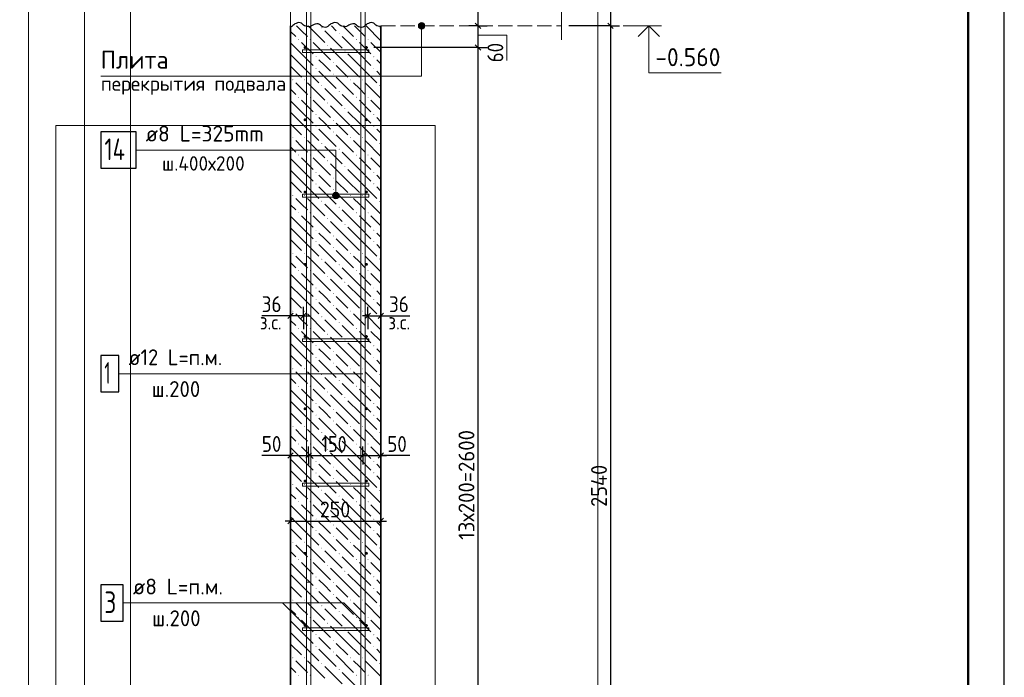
# Model space of a CAD drawing. Header units: millimetres. Extents: x 0 to 42000, y 0 to 29700.
# Tile 12 of 13: x 28378 to 42000, y 15986 to 25089. Entities that reach past the tile are written whole.
import ezdxf

# ---------------------------------------------------------------- set-up
doc = ezdxf.new("R2010")
doc.units = ezdxf.units.MM
doc.linetypes.add('______2', pattern=[270, 200, -70])
for name, color, linetype, lineweight in [('Standard', 7, 'Continuous', 25), ('Выпуски арматуры Г-обр.', 52, 'Continuous', 25), ('ЖБ Перекрытие нижний уровень с отделкой', 7, '______2', 25), ('ЖБ Стена верхний уровень', 7, 'Continuous', 35), ('Позиционная метка диаметр_ шаг', 7, 'Continuous', 13), ('Позиционная метка линия выноска', 7, 'Continuous', 13), ('Примечания', 7, 'Continuous', 13), ('Стена фоновая арматура У1', 7, 'Continuous', 18), ('Стена фоновая арматура Х1', 7, 'Continuous', 35), ('Стена фоновая затяжка С-обр.', 52, 'Continuous', 25)]:
    doc.layers.add(name, color=color, linetype=linetype, lineweight=lineweight)
doc.layers.add('Размерная выноска', color=7, linetype='Continuous')
doc.styles.add('ISOCPEUR', font='txt')

msp = doc.modelspace()

# ---------------------------------------------------------------- hatches: boundary and pattern name
at = {"layer": 'ЖБ Стена верхний уровень', "linetype": 'Continuous', "lineweight": 18, "transparency": 33554687}
for points in [[(32551, 24975), (32558, 24982), (32564, 24975), (32558, 24969)], [(33351, 24975), (33358, 24982), (33364, 24975), (33358, 24969)], [(32231, 24815), (32238, 24822), (32244, 24815), (32238, 24809)], [(32391, 24815), (32398, 24822), (32404, 24815), (32398, 24809)], [(32791, 24895), (32798, 24902), (32804, 24895), (32798, 24889)], [(33031, 24815), (33038, 24822), (33044, 24815), (33038, 24809)], [(33191, 24815), (33198, 24822), (33204, 24815), (33198, 24809)], [(32631, 24735), (32638, 24742), (32644, 24735), (32638, 24729)], [(32871, 24655), (32878, 24662), (32884, 24655), (32878, 24649)], [(32471, 24575), (32478, 24582), (32484, 24575), (32478, 24569)], [(33271, 24575), (33278, 24582), (33284, 24575), (33278, 24569)], [(32471, 24415), (32478, 24422), (32484, 24415), (32478, 24409)], [(32711, 24495), (32718, 24502), (32724, 24495), (32718, 24489)], [(33271, 24415), (33278, 24422), (33284, 24415), (33278, 24409)], [(32151, 24255), (32158, 24262), (32164, 24255), (32158, 24249)], [(32311, 24255), (32318, 24262), (32324, 24255), (32318, 24249)], [(32711, 24335), (32718, 24342), (32724, 24335), (32718, 24329)], [(32951, 24255), (32958, 24262), (32964, 24255), (32958, 24249)], [(33111, 24255), (33118, 24262), (33124, 24255), (33118, 24249)], [(32551, 24175), (32558, 24182), (32564, 24175), (32558, 24169)], [(33351, 24175), (33358, 24182), (33364, 24175), (33358, 24169)], [(32231, 24015), (32238, 24022), (32244, 24015), (32238, 24009)], [(32391, 24015), (32398, 24022), (32404, 24015), (32398, 24009)], [(32791, 24095), (32798, 24102), (32804, 24095), (32798, 24089)], [(33031, 24015), (33038, 24022), (33044, 24015), (33038, 24009)], [(33191, 24015), (33198, 24022), (33204, 24015), (33198, 24009)], [(32631, 23935), (32638, 23942), (32644, 23935), (32638, 23929)], [(32871, 23855), (32878, 23862), (32884, 23855), (32878, 23849)], [(32471, 23775), (32478, 23782), (32484, 23775), (32478, 23769)], [(33271, 23775), (33278, 23782), (33284, 23775), (33278, 23769)], [(32471, 23615), (32478, 23622), (32484, 23615), (32478, 23609)], [(32711, 23695), (32718, 23702), (32724, 23695), (32718, 23689)], [(33271, 23615), (33278, 23622), (33284, 23615), (33278, 23609)], [(32151, 23455), (32158, 23462), (32164, 23455), (32158, 23449)], [(32311, 23455), (32318, 23462), (32324, 23455), (32318, 23449)], [(32711, 23535), (32718, 23542), (32724, 23535), (32718, 23529)], [(32951, 23455), (32958, 23462), (32964, 23455), (32958, 23449)], [(33111, 23455), (33118, 23462), (33124, 23455), (33118, 23449)], [(32551, 23375), (32558, 23382), (32564, 23375), (32558, 23369)], [(32791, 23295), (32798, 23302), (32804, 23295), (32798, 23289)], [(33351, 23375), (33358, 23382), (33364, 23375), (33358, 23369)], [(32231, 23215), (32238, 23222), (32244, 23215), (32238, 23209)], [(32391, 23215), (32398, 23222), (32404, 23215), (32398, 23209)], [(33031, 23215), (33038, 23222), (33044, 23215), (33038, 23209)], [(33191, 23215), (33198, 23222), (33204, 23215), (33198, 23209)], [(32631, 23135), (32638, 23142), (32644, 23135), (32638, 23129)], [(32871, 23055), (32878, 23062), (32884, 23055), (32878, 23049)], [(32471, 22975), (32478, 22982), (32484, 22975), (32478, 22969)], [(32711, 22895), (32718, 22902), (32724, 22895), (32718, 22889)], [(33271, 22975), (33278, 22982), (33284, 22975), (33278, 22969)], [(32471, 22815), (32478, 22822), (32484, 22815), (32478, 22809)], [(33271, 22815), (33278, 22822), (33284, 22815), (33278, 22809)], [(32151, 22655), (32158, 22662), (32164, 22655), (32158, 22649)], [(32311, 22655), (32318, 22662), (32324, 22655), (32318, 22649)], [(32711, 22735), (32718, 22742), (32724, 22735), (32718, 22729)], [(32951, 22655), (32958, 22662), (32964, 22655), (32958, 22649)], [(33111, 22655), (33118, 22662), (33124, 22655), (33118, 22649)], [(32551, 22575), (32558, 22582), (32564, 22575), (32558, 22569)], [(32791, 22495), (32798, 22502), (32804, 22495), (32798, 22489)], [(33351, 22575), (33358, 22582), (33364, 22575), (33358, 22569)], [(32231, 22415), (32238, 22422), (32244, 22415), (32238, 22409)], [(32391, 22415), (32398, 22422), (32404, 22415), (32398, 22409)], [(32631, 22335), (32638, 22342), (32644, 22335), (32638, 22329)], [(33031, 22415), (33038, 22422), (33044, 22415), (33038, 22409)], [(33191, 22415), (33198, 22422), (33204, 22415), (33198, 22409)], [(32871, 22255), (32878, 22262), (32884, 22255), (32878, 22249)], [(32471, 22175), (32478, 22182), (32484, 22175), (32478, 22169)], [(32711, 22095), (32718, 22102), (32724, 22095), (32718, 22089)], [(33271, 22175), (33278, 22182), (33284, 22175), (33278, 22169)], [(32471, 22015), (32478, 22022), (32484, 22015), (32478, 22009)], [(32711, 21935), (32718, 21942), (32724, 21935), (32718, 21929)], [(33271, 22015), (33278, 22022), (33284, 22015), (33278, 22009)], [(32151, 21855), (32158, 21862), (32164, 21855), (32158, 21849)], [(32311, 21855), (32318, 21862), (32324, 21855), (32318, 21849)], [(32951, 21855), (32958, 21862), (32964, 21855), (32958, 21849)], [(33111, 21855), (33118, 21862), (33124, 21855), (33118, 21849)], [(32551, 21775), (32558, 21782), (32564, 21775), (32558, 21769)], [(32791, 21695), (32798, 21702), (32804, 21695), (32798, 21689)], [(33351, 21775), (33358, 21782), (33364, 21775), (33358, 21769)], [(32231, 21615), (32238, 21622), (32244, 21615), (32238, 21609)], [(32391, 21615), (32398, 21622), (32404, 21615), (32398, 21609)], [(32631, 21535), (32638, 21542), (32644, 21535), (32638, 21529)], [(33031, 21615), (33038, 21622), (33044, 21615), (33038, 21609)], [(33191, 21615), (33198, 21622), (33204, 21615), (33198, 21609)], [(32871, 21455), (32878, 21462), (32884, 21455), (32878, 21449)], [(32471, 21375), (32478, 21382), (32484, 21375), (32478, 21369)], [(32711, 21295), (32718, 21302), (32724, 21295), (32718, 21289)], [(33271, 21375), (33278, 21382), (33284, 21375), (33278, 21369)], [(32471, 21215), (32478, 21222), (32484, 21215), (32478, 21209)], [(32711, 21135), (32718, 21142), (32724, 21135), (32718, 21129)], [(33271, 21215), (33278, 21222), (33284, 21215), (33278, 21209)], [(32151, 21055), (32158, 21062), (32164, 21055), (32158, 21049)], [(32311, 21055), (32318, 21062), (32324, 21055), (32318, 21049)], [(32551, 20975), (32558, 20982), (32564, 20975), (32558, 20969)], [(32951, 21055), (32958, 21062), (32964, 21055), (32958, 21049)], [(33111, 21055), (33118, 21062), (33124, 21055), (33118, 21049)], [(33351, 20975), (33358, 20982), (33364, 20975), (33358, 20969)], [(32791, 20895), (32798, 20902), (32804, 20895), (32798, 20889)], [(32231, 20815), (32238, 20822), (32244, 20815), (32238, 20809)], [(32391, 20815), (32398, 20822), (32404, 20815), (32398, 20809)], [(32631, 20735), (32638, 20742), (32644, 20735), (32638, 20729)], [(33031, 20815), (33038, 20822), (33044, 20815), (33038, 20809)], [(33191, 20815), (33198, 20822), (33204, 20815), (33198, 20809)], [(32471, 20575), (32478, 20582), (32484, 20575), (32478, 20569)], [(32871, 20655), (32878, 20662), (32884, 20655), (32878, 20649)], [(33271, 20575), (33278, 20582), (33284, 20575), (33278, 20569)], [(32711, 20495), (32718, 20502), (32724, 20495), (32718, 20489)], [(32471, 20415), (32478, 20422), (32484, 20415), (32478, 20409)], [(32711, 20335), (32718, 20342), (32724, 20335), (32718, 20329)], [(33271, 20415), (33278, 20422), (33284, 20415), (33278, 20409)], [(32151, 20255), (32158, 20262), (32164, 20255), (32158, 20249)], [(32311, 20255), (32318, 20262), (32324, 20255), (32318, 20249)], [(32551, 20175), (32558, 20182), (32564, 20175), (32558, 20169)], [(32951, 20255), (32958, 20262), (32964, 20255), (32958, 20249)], [(33111, 20255), (33118, 20262), (33124, 20255), (33118, 20249)], [(33351, 20175), (33358, 20182), (33364, 20175), (33358, 20169)], [(32791, 20095), (32798, 20102), (32804, 20095), (32798, 20089)], [(32231, 20015), (32238, 20022), (32244, 20015), (32238, 20009)], [(32391, 20015), (32398, 20022), (32404, 20015), (32398, 20009)], [(32631, 19935), (32638, 19942), (32644, 19935), (32638, 19929)], [(33031, 20015), (33038, 20022), (33044, 20015), (33038, 20009)], [(33191, 20015), (33198, 20022), (33204, 20015), (33198, 20009)], [(32471, 19775), (32478, 19782), (32484, 19775), (32478, 19769)], [(32871, 19855), (32878, 19862), (32884, 19855), (32878, 19849)], [(33271, 19775), (33278, 19782), (33284, 19775), (33278, 19769)], [(32471, 19615), (32478, 19622), (32484, 19615), (32478, 19609)], [(32711, 19695), (32718, 19702), (32724, 19695), (32718, 19689)], [(33271, 19615), (33278, 19622), (33284, 19615), (33278, 19609)], [(32711, 19535), (32718, 19542), (32724, 19535), (32718, 19529)], [(32151, 19455), (32158, 19462), (32164, 19455), (32158, 19449)], [(32311, 19455), (32318, 19462), (32324, 19455), (32318, 19449)], [(32551, 19375), (32558, 19382), (32564, 19375), (32558, 19369)], [(32951, 19455), (32958, 19462), (32964, 19455), (32958, 19449)], [(33111, 19455), (33118, 19462), (33124, 19455), (33118, 19449)], [(33351, 19375), (33358, 19382), (33364, 19375), (33358, 19369)], [(32231, 19215), (32238, 19222), (32244, 19215), (32238, 19209)], [(32391, 19215), (32398, 19222), (32404, 19215), (32398, 19209)], [(32791, 19295), (32798, 19302), (32804, 19295), (32798, 19289)], [(33031, 19215), (33038, 19222), (33044, 19215), (33038, 19209)], [(33191, 19215), (33198, 19222), (33204, 19215), (33198, 19209)], [(32631, 19135), (32638, 19142), (32644, 19135), (32638, 19129)], [(32471, 18975), (32478, 18982), (32484, 18975), (32478, 18969)], [(32871, 19055), (32878, 19062), (32884, 19055), (32878, 19049)], [(33271, 18975), (33278, 18982), (33284, 18975), (33278, 18969)], [(32471, 18815), (32478, 18822), (32484, 18815), (32478, 18809)], [(32711, 18895), (32718, 18902), (32724, 18895), (32718, 18889)], [(33271, 18815), (33278, 18822), (33284, 18815), (33278, 18809)], [(32711, 18735), (32718, 18742), (32724, 18735), (32718, 18729)], [(32151, 18655), (32158, 18662), (32164, 18655), (32158, 18649)], [(32311, 18655), (32318, 18662), (32324, 18655), (32318, 18649)], [(32551, 18575), (32558, 18582), (32564, 18575), (32558, 18569)], [(32951, 18655), (32958, 18662), (32964, 18655), (32958, 18649)], [(33111, 18655), (33118, 18662), (33124, 18655), (33118, 18649)], [(33351, 18575), (33358, 18582), (33364, 18575), (33358, 18569)], [(32231, 18415), (32238, 18422), (32244, 18415), (32238, 18409)], [(32391, 18415), (32398, 18422), (32404, 18415), (32398, 18409)], [(32791, 18495), (32798, 18502), (32804, 18495), (32798, 18489)], [(33031, 18415), (33038, 18422), (33044, 18415), (33038, 18409)], [(33191, 18415), (33198, 18422), (33204, 18415), (33198, 18409)], [(32631, 18335), (32638, 18342), (32644, 18335), (32638, 18329)], [(32871, 18255), (32878, 18262), (32884, 18255), (32878, 18249)], [(32471, 18175), (32478, 18182), (32484, 18175), (32478, 18169)], [(33271, 18175), (33278, 18182), (33284, 18175), (33278, 18169)], [(32471, 18015), (32478, 18022), (32484, 18015), (32478, 18009)], [(32711, 18095), (32718, 18102), (32724, 18095), (32718, 18089)], [(33271, 18015), (33278, 18022), (33284, 18015), (33278, 18009)], [(32151, 17855), (32158, 17862), (32164, 17855), (32158, 17849)], [(32311, 17855), (32318, 17862), (32324, 17855), (32318, 17849)], [(32711, 17935), (32718, 17942), (32724, 17935), (32718, 17929)], [(32951, 17855), (32958, 17862), (32964, 17855), (32958, 17849)], [(33111, 17855), (33118, 17862), (33124, 17855), (33118, 17849)], [(32551, 17775), (32558, 17782), (32564, 17775), (32558, 17769)], [(33351, 17775), (33358, 17782), (33364, 17775), (33358, 17769)], [(32231, 17615), (32238, 17622), (32244, 17615), (32238, 17609)], [(32391, 17615), (32398, 17622), (32404, 17615), (32398, 17609)], [(32791, 17695), (32798, 17702), (32804, 17695), (32798, 17689)], [(33031, 17615), (33038, 17622), (33044, 17615), (33038, 17609)], [(33191, 17615), (33198, 17622), (33204, 17615), (33198, 17609)], [(32631, 17535), (32638, 17542), (32644, 17535), (32638, 17529)], [(32871, 17455), (32878, 17462), (32884, 17455), (32878, 17449)], [(32471, 17375), (32478, 17382), (32484, 17375), (32478, 17369)], [(32711, 17295), (32718, 17302), (32724, 17295), (32718, 17289)], [(33271, 17375), (33278, 17382), (33284, 17375), (33278, 17369)], [(32471, 17215), (32478, 17222), (32484, 17215), (32478, 17209)], [(33271, 17215), (33278, 17222), (33284, 17215), (33278, 17209)], [(32151, 17055), (32158, 17062), (32164, 17055), (32158, 17049)], [(32311, 17055), (32318, 17062), (32324, 17055), (32318, 17049)], [(32711, 17135), (32718, 17142), (32724, 17135), (32718, 17129)], [(32951, 17055), (32958, 17062), (32964, 17055), (32958, 17049)], [(33111, 17055), (33118, 17062), (33124, 17055), (33118, 17049)], [(32551, 16975), (32558, 16982), (32564, 16975), (32558, 16969)], [(32791, 16895), (32798, 16902), (32804, 16895), (32798, 16889)], [(33351, 16975), (33358, 16982), (33364, 16975), (33358, 16969)], [(32231, 16815), (32238, 16822), (32244, 16815), (32238, 16809)], [(32391, 16815), (32398, 16822), (32404, 16815), (32398, 16809)], [(33031, 16815), (33038, 16822), (33044, 16815), (33038, 16809)], [(33191, 16815), (33198, 16822), (33204, 16815), (33198, 16809)], [(32631, 16735), (32638, 16742), (32644, 16735), (32638, 16729)], [(32871, 16655), (32878, 16662), (32884, 16655), (32878, 16649)], [(32471, 16575), (32478, 16582), (32484, 16575), (32478, 16569)], [(32711, 16495), (32718, 16502), (32724, 16495), (32718, 16489)], [(33271, 16575), (33278, 16582), (33284, 16575), (33278, 16569)], [(32471, 16415), (32478, 16422), (32484, 16415), (32478, 16409)], [(33271, 16415), (33278, 16422), (33284, 16415), (33278, 16409)], [(32151, 16255), (32158, 16262), (32164, 16255), (32158, 16249)], [(32311, 16255), (32318, 16262), (32324, 16255), (32318, 16249)], [(32711, 16335), (32718, 16342), (32724, 16335), (32718, 16329)], [(32951, 16255), (32958, 16262), (32964, 16255), (32958, 16249)], [(33111, 16255), (33118, 16262), (33124, 16255), (33118, 16249)], [(32551, 16175), (32558, 16182), (32564, 16175), (32558, 16169)], [(32791, 16095), (32798, 16102), (32804, 16095), (32798, 16089)], [(33351, 16175), (33358, 16182), (33364, 16175), (33358, 16169)], [(32231, 16015), (32238, 16022), (32244, 16015), (32238, 16009)], [(32391, 16015), (32398, 16022), (32404, 16015), (32398, 16009)], [(33031, 16015), (33038, 16022), (33044, 16015), (33038, 16009)], [(33191, 16015), (33198, 16022), (33204, 16015), (33198, 16009)]]:
    msp.add_hatch(color=7, dxfattribs=at).paths.add_polyline_path(points, flags=16)
at = {"layer": 'Позиционная метка линия выноска', "linetype": 'Continuous', "lineweight": 13, "transparency": 33554687}
for points in [[(33978, 25026), (33901, 25026), (33894, 25003)], [(33978, 25026), (33894, 25003), (33984, 25003)], [(33984, 25003), (33894, 25003), (33901, 24981)], [(33962, 25042), (33917, 25042), (33901, 25026)], [(33962, 25042), (33901, 25026), (33978, 25026)], [(33984, 25003), (33901, 24981), (33978, 24981)], [(33978, 24981), (33901, 24981), (33917, 24965)], [(33917, 25042), (33962, 25042), (33939, 25048)], [(33978, 24981), (33917, 24965), (33962, 24965)], [(33962, 24965), (33917, 24965), (33939, 24958)], [(32790, 22676), (32712, 22676), (32706, 22653)], [(32790, 22676), (32706, 22653), (32796, 22653)], [(32796, 22653), (32706, 22653), (32712, 22631)], [(32773, 22692), (32728, 22692), (32712, 22676)], [(32773, 22692), (32712, 22676), (32790, 22676)], [(32796, 22653), (32712, 22631), (32790, 22631)], [(32790, 22631), (32712, 22631), (32728, 22615)], [(32728, 22692), (32773, 22692), (32751, 22698)], [(32790, 22631), (32728, 22615), (32773, 22615)], [(32773, 22615), (32728, 22615), (32751, 22608)]]:
    msp.add_hatch(color=7, dxfattribs=at).paths.add_polyline_path(points)
at = {"layer": 'Стена фоновая арматура У1', "linetype": 'Continuous', "lineweight": 13, "transparency": 33554687}
for points in [[(32346, 24703), (32344, 24711), (32340, 24717), (32334, 24722), (32326, 24723), (32318, 24722), (32312, 24717), (32307, 24711), (32306, 24703), (32307, 24696), (32312, 24689), (32318, 24685), (32326, 24683), (32334, 24685), (32340, 24689), (32344, 24696)], [(33196, 24703), (33194, 24711), (33190, 24717), (33184, 24722), (33176, 24723), (33168, 24722), (33162, 24717), (33157, 24711), (33156, 24703), (33157, 24696), (33162, 24689), (33168, 24685), (33176, 24683), (33184, 24685), (33190, 24689), (33194, 24696)], [(32346, 23703), (32344, 23711), (32340, 23717), (32334, 23722), (32326, 23723), (32318, 23722), (32312, 23717), (32307, 23711), (32306, 23703), (32307, 23696), (32312, 23689), (32318, 23685), (32326, 23683), (32334, 23685), (32340, 23689), (32344, 23696)], [(33196, 23703), (33194, 23711), (33190, 23717), (33184, 23722), (33176, 23723), (33168, 23722), (33162, 23717), (33157, 23711), (33156, 23703), (33157, 23696), (33162, 23689), (33168, 23685), (33176, 23683), (33184, 23685), (33190, 23689), (33194, 23696)], [(32346, 22703), (32344, 22711), (32340, 22717), (32334, 22722), (32326, 22723), (32318, 22722), (32312, 22717), (32307, 22711), (32306, 22703), (32307, 22696), (32312, 22689), (32318, 22685), (32326, 22683), (32334, 22685), (32340, 22689), (32344, 22696)], [(33196, 22703), (33194, 22711), (33190, 22717), (33184, 22722), (33176, 22723), (33168, 22722), (33162, 22717), (33157, 22711), (33156, 22703), (33157, 22696), (33162, 22689), (33168, 22685), (33176, 22683), (33184, 22685), (33190, 22689), (33194, 22696)], [(32346, 21703), (32344, 21711), (32340, 21717), (32334, 21722), (32326, 21723), (32318, 21722), (32312, 21717), (32307, 21711), (32306, 21703), (32307, 21696), (32312, 21689), (32318, 21685), (32326, 21683), (32334, 21685), (32340, 21689), (32344, 21696)], [(33196, 21703), (33194, 21711), (33190, 21717), (33184, 21722), (33176, 21723), (33168, 21722), (33162, 21717), (33157, 21711), (33156, 21703), (33157, 21696), (33162, 21689), (33168, 21685), (33176, 21683), (33184, 21685), (33190, 21689), (33194, 21696)], [(32346, 20703), (32344, 20711), (32340, 20717), (32334, 20722), (32326, 20723), (32318, 20722), (32312, 20717), (32307, 20711), (32306, 20703), (32307, 20696), (32312, 20689), (32318, 20685), (32326, 20683), (32334, 20685), (32340, 20689), (32344, 20696)], [(33196, 20703), (33194, 20711), (33190, 20717), (33184, 20722), (33176, 20723), (33168, 20722), (33162, 20717), (33157, 20711), (33156, 20703), (33157, 20696), (33162, 20689), (33168, 20685), (33176, 20683), (33184, 20685), (33190, 20689), (33194, 20696)], [(32346, 19703), (32344, 19711), (32340, 19717), (32334, 19722), (32326, 19723), (32318, 19722), (32312, 19717), (32307, 19711), (32306, 19703), (32307, 19696), (32312, 19689), (32318, 19685), (32326, 19683), (32334, 19685), (32340, 19689), (32344, 19696)], [(33196, 19703), (33194, 19711), (33190, 19717), (33184, 19722), (33176, 19723), (33168, 19722), (33162, 19717), (33157, 19711), (33156, 19703), (33157, 19696), (33162, 19689), (33168, 19685), (33176, 19683), (33184, 19685), (33190, 19689), (33194, 19696)], [(32346, 18703), (32344, 18711), (32340, 18717), (32334, 18722), (32326, 18723), (32318, 18722), (32312, 18717), (32307, 18711), (32306, 18703), (32307, 18696), (32312, 18689), (32318, 18685), (32326, 18683), (32334, 18685), (32340, 18689), (32344, 18696)], [(33196, 18703), (33194, 18711), (33190, 18717), (33184, 18722), (33176, 18723), (33168, 18722), (33162, 18717), (33157, 18711), (33156, 18703), (33157, 18696), (33162, 18689), (33168, 18685), (33176, 18683), (33184, 18685), (33190, 18689), (33194, 18696)], [(32346, 17703), (32344, 17711), (32340, 17717), (32334, 17722), (32326, 17723), (32318, 17722), (32312, 17717), (32307, 17711), (32306, 17703), (32307, 17696), (32312, 17689), (32318, 17685), (32326, 17683), (32334, 17685), (32340, 17689), (32344, 17696)], [(33196, 17703), (33194, 17711), (33190, 17717), (33184, 17722), (33176, 17723), (33168, 17722), (33162, 17717), (33157, 17711), (33156, 17703), (33157, 17696), (33162, 17689), (33168, 17685), (33176, 17683), (33184, 17685), (33190, 17689), (33194, 17696)], [(32346, 16703), (32344, 16711), (32340, 16717), (32334, 16722), (32326, 16723), (32318, 16722), (32312, 16717), (32307, 16711), (32306, 16703), (32307, 16696), (32312, 16689), (32318, 16685), (32326, 16683), (32334, 16685), (32340, 16689), (32344, 16696)], [(33196, 16703), (33194, 16711), (33190, 16717), (33184, 16722), (33176, 16723), (33168, 16722), (33162, 16717), (33157, 16711), (33156, 16703), (33157, 16696), (33162, 16689), (33168, 16685), (33176, 16683), (33184, 16685), (33190, 16689), (33194, 16696)]]:
    msp.add_hatch(color=7, dxfattribs=at).paths.add_polyline_path(points)

# ---------------------------------------------------------------- linework, layer by layer
at = {"layer": 'Standard', "color": 7, "linetype": 'Continuous', "lineweight": 35, "transparency": 33554687}
for p, q in [((41500, 27600), (41500, 20500)), ((41500, 27200), (41500, 20100))]:
    msp.add_line(p, q, dxfattribs=at)
at = {"layer": 'Standard', "color": 7, "linetype": 'Continuous', "lineweight": 50, "transparency": 33554687}
msp.add_line((41500, 27100), (41500, 23200), dxfattribs=at)
at = {"layer": 'Standard', "color": 7, "linetype": 'Continuous', "lineweight": -3, "transparency": 33554687}
for p, q in [((36553, 26003), (36553, 25003)), ((34719, 25003), (34719, 25628)), ((34719, 25003), (34594, 25003)), ((34719, 25003), (34844, 25003)), ((34719, 25003), (34719, 25003)), ((34719, 24703), (34719, 25003)), ((36553, 25003), (36428, 25003)), ((36553, 25003), (36678, 25003)), ((36553, 25003), (36553, 12303)), ((34719, 24703), (34594, 24703)), ((34719, 24703), (34844, 24703)), ((32126, 20991), (32126, 21116)), ((32306, 20991), (32306, 21116)), ((33196, 20991), (33196, 21116)), ((33376, 20991), (33376, 21116)), ((32126, 20991), (32051, 20991)), ((32126, 20991), (32126, 20866)), ((32126, 20991), (32126, 20991)), ((32306, 20991), (32126, 20991)), ((32306, 20991), (32306, 20866)), ((32306, 20991), (32306, 20803)), ((32306, 20991), (32381, 20991)), ((33196, 20991), (33121, 20991)), ((33196, 20991), (33196, 20866)), ((33196, 20991), (33196, 20803)), ((33196, 20991), (33376, 20991)), ((33376, 20991), (33376, 20866)), ((33376, 20991), (33376, 20991)), ((33376, 20991), (33451, 20991)), ((32126, 19056), (32126, 19181)), ((32376, 19056), (32376, 19181)), ((33126, 19056), (33126, 19181)), ((33376, 19056), (33376, 19181)), ((32126, 19056), (32051, 19056)), ((32126, 19056), (32126, 18931)), ((32126, 19056), (32126, 19056)), ((32126, 19056), (32376, 19056)), ((32376, 19056), (32376, 18931)), ((32376, 19056), (32376, 19056)), ((32376, 19056), (33126, 19056)), ((33126, 19056), (33126, 18931)), ((33126, 19056), (33126, 19056)), ((33126, 19056), (33376, 19056)), ((33376, 19056), (33376, 18931)), ((33376, 19056), (33376, 19056)), ((33376, 19056), (33451, 19056)), ((32126, 18149), (32126, 18274)), ((33376, 18149), (33376, 18274)), ((32126, 18149), (32051, 18149)), ((32126, 18149), (32126, 18024)), ((32126, 18149), (32126, 18149)), ((32126, 18149), (33376, 18149)), ((33376, 18149), (33376, 18024)), ((33376, 18149), (33376, 18149)), ((33376, 18149), (33451, 18149))]:
    msp.add_line(p, q, dxfattribs=at)
at = {"layer": 'Standard', "color": 7, "linetype": 'Continuous', "lineweight": 25, "transparency": 33554687}
for p, q in [((34756, 24966), (34681, 25041)), ((36516, 25041), (36591, 24966)), ((34756, 24666), (34681, 24741)), ((32163, 21028), (32088, 20953)), ((32343, 21028), (32268, 20953)), ((33158, 20953), (33233, 21028)), ((33338, 20953), (33413, 21028)), ((32088, 19019), (32163, 19094)), ((32338, 19019), (32413, 19094)), ((33088, 19019), (33163, 19094)), ((33338, 19019), (33413, 19094)), ((32088, 18112), (32163, 18187)), ((33338, 18112), (33413, 18187))]:
    msp.add_line(p, q, dxfattribs=at)
at = {"layer": 'Standard', "color": 7, "linetype": 'Continuous', "lineweight": 13, "transparency": 33554687}
msp.add_line((36728, 25003), (37258, 25003), dxfattribs=at)
at = {"layer": 'Standard', "color": 7, "linetype": 'Continuous', "lineweight": 25, "transparency": 33554687}
msp.add_lwpolyline([(0, 0), (42000, 0), (42000, 29700), (0, 29700), (0, 0)], close=True, dxfattribs=at)
at = {"layer": 'Standard', "color": 7, "linetype": 'Continuous', "lineweight": 50, "transparency": 33554687}
msp.add_lwpolyline([(2000, 29200), (41500, 29200), (41500, 500), (2000, 500), (2000, 29200)], close=True, dxfattribs=at)
at = {"layer": 'Standard', "color": 7, "linetype": 'Continuous', "lineweight": 13, "transparency": 33554687}
for points in [[(29911, 29200), (2000, 29200), (2000, 6000), (29911, 6000), (29911, 29200)], [(41500, 29200), (28500, 29200), (28500, 6000), (41500, 6000), (41500, 29200)], [(37084, 25003), (37084, 24353), (38084, 24353)], [(34719, 24874), (35119, 24874), (35119, 24524)]]:
    msp.add_lwpolyline(points, dxfattribs=at)
at = {"layer": 'Standard', "color": 254, "linetype": 'Continuous', "lineweight": 13, "true_color": 0xc4c4ff, "transparency": 33554687}
for points in [[(29276, 8748), (36376, 8748), (36376, 29003), (29276, 29003), (29276, 8748)], [(28876, 10692), (34126, 10692), (34126, 23624), (28876, 23624), (28876, 10692)]]:
    msp.add_lwpolyline(points, dxfattribs=at)
at = {"layer": 'Standard', "color": 7, "linetype": 'Continuous', "lineweight": -3, "transparency": 33554687}
for points in [[(36553, 25003), (36536, 25003), (36536, 25003), (36536, 25003), (36536, 25003), (35976, 25003)], [(34719, 24703), (34702, 24703), (34702, 24703), (33276, 24703)], [(34719, 12703), (34719, 13005), (34719, 13005), (34719, 24703)]]:
    msp.add_lwpolyline(points, dxfattribs=at)
at = {"layer": 'Standard', "color": 7, "linetype": 'Continuous', "lineweight": 35, "transparency": 33554687}
msp.add_lwpolyline([(36935, 24855), (37084, 25003), (37232, 24855)], dxfattribs=at)
at = {"layer": 'Выпуски арматуры Г-обр.', "color": 7, "linetype": '______2', "lineweight": 13, "transparency": 33554687}
msp.add_lwpolyline([(31371, 10778), (32196, 10778), (32224, 10782), (32253, 10792), (32279, 10806), (32300, 10824), (32318, 10845), (32333, 10871), (32342, 10900), (32346, 10928), (32346, 17303), (32406, 17303), (32406, 10924), (32401, 10886), (32388, 10847), (32368, 10811), (32343, 10781), (32313, 10757), (32277, 10736), (32238, 10723), (32200, 10718), (31371, 10718), (31371, 10778)], dxfattribs=at)
at = {"layer": 'ЖБ Перекрытие нижний уровень с отделкой', "color": 7, "linetype": '______2', "lineweight": 18, "transparency": 33554687}
for p, q in [((32126, 26003), (32126, 25003)), ((33376, 25003), (35876, 25003))]:
    msp.add_line(p, q, dxfattribs=at)
at = {"layer": 'ЖБ Стена верхний уровень', "color": 7, "linetype": 'Continuous', "lineweight": 35, "transparency": 33554687}
for p, q in [((32126, 25003), (32126, 12303)), ((33376, 12303), (33376, 25003))]:
    msp.add_line(p, q, dxfattribs=at)
at = {"layer": 'ЖБ Стена верхний уровень', "color": 9, "linetype": 'Continuous', "lineweight": 18, "true_color": 0xc7c7c7, "transparency": 33554687}
for p, q in [((32278, 24935), (32210, 25003)), ((32358, 24855), (32278, 24935)), ((32370, 25003), (32598, 24775)), ((32598, 24935), (32838, 24695)), ((32690, 25003), (32758, 24935)), ((32850, 25003), (32998, 24855)), ((33078, 24935), (33010, 25003)), ((33158, 24855), (33078, 24935)), ((33170, 25003), (33376, 24797)), ((32126, 24927), (32198, 24855)), ((33078, 24615), (32838, 24855)), ((32278, 24615), (32126, 24767)), ((32278, 24775), (32438, 24615)), ((32438, 24775), (32678, 24535)), ((32918, 24455), (32678, 24695)), ((33078, 24775), (33238, 24615)), ((33238, 24775), (33376, 24637)), ((32126, 24607), (32278, 24455)), ((32278, 24615), (32438, 24455)), ((32598, 24455), (32518, 24535)), ((32918, 24615), (33078, 24455)), ((33078, 24615), (33238, 24455)), ((33376, 24477), (33318, 24535)), ((32126, 24447), (32278, 24295)), ((32278, 24455), (32518, 24215)), ((32678, 24375), (32598, 24455)), ((32758, 24455), (32918, 24295)), ((32918, 24455), (33078, 24295)), ((33078, 24455), (33318, 24215)), ((32518, 24375), (32758, 24135)), ((32758, 24295), (32998, 24055)), ((33318, 24375), (33376, 24317)), ((32126, 24127), (32198, 24055)), ((32278, 24135), (32198, 24215)), ((32358, 24055), (32278, 24135)), ((32358, 24215), (32598, 23975)), ((32598, 24135), (32838, 23895)), ((33078, 24135), (32998, 24215)), ((33158, 24055), (33078, 24135)), ((33158, 24215), (33376, 23997)), ((32278, 23975), (32438, 23815)), ((32438, 23975), (32678, 23735)), ((33078, 23815), (32838, 24055)), ((33078, 23975), (33238, 23815)), ((33238, 23975), (33376, 23837)), ((32278, 23815), (32126, 23967)), ((32918, 23655), (32678, 23895)), ((32126, 23807), (32278, 23655)), ((32278, 23815), (32438, 23655)), ((32598, 23655), (32518, 23735)), ((32918, 23815), (33078, 23655)), ((33078, 23815), (33238, 23655)), ((33376, 23677), (33318, 23735)), ((32126, 23647), (32278, 23495)), ((32278, 23655), (32518, 23415)), ((32518, 23575), (32758, 23335)), ((32678, 23575), (32598, 23655)), ((32758, 23655), (32918, 23495)), ((32918, 23655), (33078, 23495)), ((33078, 23655), (33318, 23415)), ((33318, 23575), (33376, 23517)), ((32758, 23495), (32998, 23255)), ((32126, 23327), (32198, 23255)), ((32278, 23335), (32198, 23415)), ((32358, 23255), (32278, 23335)), ((32358, 23415), (32598, 23175)), ((32598, 23335), (32838, 23095)), ((33078, 23335), (32998, 23415)), ((33158, 23255), (33078, 23335)), ((33158, 23415), (33376, 23197)), ((32278, 23015), (32126, 23167)), ((32278, 23175), (32438, 23015)), ((32438, 23175), (32678, 22935)), ((33078, 23015), (32838, 23255)), ((33078, 23175), (33238, 23015)), ((33238, 23175), (33376, 23037)), ((32918, 22855), (32678, 23095)), ((32126, 23007), (32278, 22855)), ((32278, 23015), (32438, 22855)), ((32598, 22855), (32518, 22935)), ((32918, 23015), (33078, 22855)), ((33078, 23015), (33238, 22855)), ((33376, 22877), (33318, 22935)), ((32126, 22847), (32278, 22695)), ((32278, 22855), (32518, 22615)), ((32518, 22775), (32758, 22535)), ((32678, 22775), (32598, 22855)), ((32758, 22855), (32918, 22695)), ((32918, 22855), (33078, 22695)), ((33078, 22855), (33318, 22615)), ((33318, 22775), (33376, 22717)), ((32278, 22535), (32198, 22615)), ((32358, 22615), (32598, 22375)), ((32758, 22695), (32998, 22455)), ((33078, 22535), (32998, 22615)), ((33158, 22615), (33376, 22397)), ((32126, 22527), (32198, 22455)), ((32358, 22455), (32278, 22535)), ((32598, 22535), (32838, 22295)), ((33158, 22455), (33078, 22535)), ((32278, 22215), (32126, 22367)), ((32278, 22375), (32438, 22215)), ((32438, 22375), (32678, 22135)), ((33078, 22215), (32838, 22455)), ((33078, 22375), (33238, 22215)), ((33238, 22375), (33376, 22237)), ((32126, 22207), (32278, 22055)), ((32278, 22215), (32438, 22055)), ((32918, 22055), (32678, 22295)), ((32918, 22215), (33078, 22055)), ((33078, 22215), (33238, 22055)), ((32598, 22055), (32518, 22135)), ((33376, 22077), (33318, 22135)), ((32126, 22047), (32278, 21895)), ((32278, 22055), (32518, 21815)), ((32518, 21975), (32758, 21735)), ((32678, 21975), (32598, 22055)), ((32758, 22055), (32918, 21895)), ((32918, 22055), (33078, 21895)), ((33078, 22055), (33318, 21815)), ((33318, 21975), (33376, 21917)), ((32278, 21735), (32198, 21815)), ((32358, 21815), (32598, 21575)), ((32758, 21895), (32998, 21655)), ((33078, 21735), (32998, 21815)), ((33158, 21815), (33376, 21597)), ((32126, 21727), (32198, 21655)), ((32358, 21655), (32278, 21735)), ((32598, 21735), (32838, 21495)), ((33158, 21655), (33078, 21735)), ((32278, 21415), (32126, 21567)), ((32278, 21575), (32438, 21415)), ((32438, 21575), (32678, 21335)), ((33078, 21415), (32838, 21655)), ((33078, 21575), (33238, 21415)), ((33238, 21575), (33376, 21437)), ((32126, 21407), (32278, 21255)), ((32278, 21415), (32438, 21255)), ((32918, 21255), (32678, 21495)), ((32918, 21415), (33078, 21255)), ((33078, 21415), (33238, 21255)), ((32278, 21255), (32518, 21015)), ((32598, 21255), (32518, 21335)), ((32678, 21175), (32598, 21255)), ((32758, 21255), (32918, 21095)), ((32918, 21255), (33078, 21095)), ((33078, 21255), (33318, 21015)), ((33376, 21277), (33318, 21335)), ((32126, 21247), (32278, 21095)), ((32518, 21175), (32758, 20935)), ((33318, 21175), (33376, 21117)), ((32278, 20935), (32198, 21015)), ((32358, 21015), (32598, 20775)), ((32758, 21095), (32998, 20855)), ((33078, 20935), (32998, 21015)), ((33158, 21015), (33376, 20797)), ((32126, 20927), (32198, 20855)), ((32358, 20855), (32278, 20935)), ((32598, 20935), (32838, 20695)), ((33078, 20615), (32838, 20855)), ((33158, 20855), (33078, 20935)), ((32278, 20615), (32126, 20767)), ((32278, 20775), (32438, 20615)), ((32438, 20775), (32678, 20535)), ((33078, 20775), (33238, 20615)), ((33238, 20775), (33376, 20637)), ((32126, 20607), (32278, 20455)), ((32278, 20615), (32438, 20455)), ((32918, 20455), (32678, 20695)), ((32918, 20615), (33078, 20455)), ((33078, 20615), (33238, 20455)), ((32126, 20447), (32278, 20295)), ((32278, 20455), (32518, 20215)), ((32598, 20455), (32518, 20535)), ((32678, 20375), (32598, 20455)), ((32758, 20455), (32918, 20295)), ((32918, 20455), (33078, 20295)), ((33078, 20455), (33318, 20215)), ((33376, 20477), (33318, 20535)), ((32518, 20375), (32758, 20135)), ((33318, 20375), (33376, 20317)), ((32278, 20135), (32198, 20215)), ((32358, 20215), (32598, 19975)), ((32758, 20295), (32998, 20055)), ((33078, 20135), (32998, 20215)), ((33158, 20215), (33376, 19997)), ((32126, 20127), (32198, 20055)), ((32358, 20055), (32278, 20135)), ((32598, 20135), (32838, 19895)), ((33078, 19815), (32838, 20055)), ((33158, 20055), (33078, 20135)), ((32278, 19815), (32126, 19967)), ((32278, 19975), (32438, 19815)), ((32438, 19975), (32678, 19735)), ((32918, 19655), (32678, 19895)), ((33078, 19975), (33238, 19815)), ((33238, 19975), (33376, 19837)), ((32126, 19807), (32278, 19655)), ((32278, 19815), (32438, 19655)), ((32918, 19815), (33078, 19655)), ((33078, 19815), (33238, 19655)), ((32126, 19647), (32278, 19495)), ((32278, 19655), (32518, 19415)), ((32598, 19655), (32518, 19735)), ((32678, 19575), (32598, 19655)), ((32758, 19655), (32918, 19495)), ((32918, 19655), (33078, 19495)), ((33078, 19655), (33318, 19415)), ((33376, 19677), (33318, 19735)), ((32518, 19575), (32758, 19335)), ((32758, 19495), (32998, 19255)), ((33318, 19575), (33376, 19517)), ((32278, 19335), (32198, 19415)), ((32358, 19415), (32598, 19175)), ((33078, 19335), (32998, 19415)), ((33158, 19415), (33376, 19197)), ((32126, 19327), (32198, 19255)), ((32358, 19255), (32278, 19335)), ((32598, 19335), (32838, 19095)), ((33078, 19015), (32838, 19255)), ((33158, 19255), (33078, 19335)), ((32278, 19015), (32126, 19167)), ((32278, 19175), (32438, 19015)), ((32438, 19175), (32678, 18935)), ((32918, 18855), (32678, 19095)), ((33078, 19175), (33238, 19015)), ((33238, 19175), (33376, 19037)), ((32126, 19007), (32278, 18855)), ((32278, 19015), (32438, 18855)), ((32598, 18855), (32518, 18935)), ((32918, 19015), (33078, 18855)), ((33078, 19015), (33238, 18855)), ((33376, 18877), (33318, 18935)), ((32126, 18847), (32278, 18695)), ((32278, 18855), (32518, 18615)), ((32678, 18775), (32598, 18855)), ((32758, 18855), (32918, 18695)), ((32918, 18855), (33078, 18695)), ((33078, 18855), (33318, 18615)), ((32518, 18775), (32758, 18535)), ((32758, 18695), (32998, 18455)), ((33318, 18775), (33376, 18717)), ((32126, 18527), (32198, 18455)), ((32278, 18535), (32198, 18615)), ((32358, 18455), (32278, 18535)), ((32358, 18615), (32598, 18375)), ((32598, 18535), (32838, 18295)), ((33078, 18535), (32998, 18615)), ((33158, 18455), (33078, 18535)), ((33158, 18615), (33376, 18397)), ((33078, 18215), (32838, 18455)), ((32278, 18215), (32126, 18367)), ((32278, 18375), (32438, 18215)), ((32438, 18375), (32678, 18135)), ((32918, 18055), (32678, 18295)), ((33078, 18375), (33238, 18215)), ((33238, 18375), (33376, 18237)), ((32126, 18207), (32278, 18055)), ((32278, 18215), (32438, 18055)), ((32598, 18055), (32518, 18135)), ((32918, 18215), (33078, 18055)), ((33078, 18215), (33238, 18055)), ((33376, 18077), (33318, 18135)), ((32126, 18047), (32278, 17895)), ((32278, 18055), (32518, 17815)), ((32678, 17975), (32598, 18055)), ((32758, 18055), (32918, 17895)), ((32918, 18055), (33078, 17895)), ((33078, 18055), (33318, 17815)), ((32518, 17975), (32758, 17735)), ((32758, 17895), (32998, 17655)), ((33318, 17975), (33376, 17917)), ((32126, 17727), (32198, 17655)), ((32278, 17735), (32198, 17815)), ((32358, 17655), (32278, 17735)), ((32358, 17815), (32598, 17575)), ((32598, 17735), (32838, 17495)), ((33078, 17735), (32998, 17815)), ((33158, 17655), (33078, 17735)), ((33158, 17815), (33376, 17597)), ((32278, 17575), (32438, 17415)), ((32438, 17575), (32678, 17335)), ((33078, 17415), (32838, 17655)), ((33078, 17575), (33238, 17415)), ((33238, 17575), (33376, 17437)), ((32278, 17415), (32126, 17567)), ((32918, 17255), (32678, 17495)), ((32126, 17407), (32278, 17255)), ((32278, 17415), (32438, 17255)), ((32598, 17255), (32518, 17335)), ((32918, 17415), (33078, 17255)), ((33078, 17415), (33238, 17255)), ((33376, 17277), (33318, 17335)), ((32126, 17247), (32278, 17095)), ((32278, 17255), (32518, 17015)), ((32518, 17175), (32758, 16935)), ((32678, 17175), (32598, 17255)), ((32758, 17255), (32918, 17095)), ((32918, 17255), (33078, 17095)), ((33078, 17255), (33318, 17015)), ((33318, 17175), (33376, 17117)), ((32758, 17095), (32998, 16855)), ((32126, 16927), (32198, 16855)), ((32278, 16935), (32198, 17015)), ((32358, 16855), (32278, 16935)), ((32358, 17015), (32598, 16775)), ((32598, 16935), (32838, 16695)), ((33078, 16935), (32998, 17015)), ((33158, 16855), (33078, 16935)), ((33158, 17015), (33376, 16797)), ((32278, 16615), (32126, 16767)), ((32278, 16775), (32438, 16615)), ((32438, 16775), (32678, 16535)), ((33078, 16615), (32838, 16855)), ((33078, 16775), (33238, 16615)), ((33238, 16775), (33376, 16637)), ((32918, 16455), (32678, 16695)), ((32126, 16607), (32278, 16455)), ((32278, 16615), (32438, 16455)), ((32598, 16455), (32518, 16535)), ((32918, 16615), (33078, 16455)), ((33078, 16615), (33238, 16455)), ((33376, 16477), (33318, 16535)), ((32126, 16447), (32278, 16295)), ((32278, 16455), (32518, 16215)), ((32518, 16375), (32758, 16135)), ((32678, 16375), (32598, 16455)), ((32758, 16455), (32918, 16295)), ((32918, 16455), (33078, 16295)), ((33078, 16455), (33318, 16215)), ((33318, 16375), (33376, 16317)), ((32278, 16135), (32198, 16215)), ((32358, 16215), (32598, 15975)), ((32758, 16295), (32998, 16055)), ((33078, 16135), (32998, 16215)), ((33158, 16215), (33376, 15997)), ((32126, 16127), (32198, 16055)), ((32358, 16055), (32278, 16135)), ((32598, 16135), (32838, 15895)), ((33158, 16055), (33078, 16135)), ((33078, 15815), (32838, 16055))]:
    msp.add_line(p, q, dxfattribs=at)
at = {"layer": 'Позиционная метка линия выноска', "color": 7, "linetype": 'Continuous', "lineweight": 13, "transparency": 33554687}
for p, q in [((33894, 25003), (33894, 25003)), ((33939, 25048), (33939, 25048)), ((33939, 24958), (33939, 24958)), ((33984, 25003), (33984, 25003)), ((32706, 22653), (32706, 22653)), ((32751, 22698), (32751, 22698)), ((32796, 22653), (32796, 22653)), ((32751, 22608), (32751, 22608)), ((29750, 20189), (33126, 20189))]:
    msp.add_line(p, q, dxfattribs=at)
for points in [[(33939, 25003), (33939, 24305), (29500, 24305)], [(29990, 23285), (32751, 23285), (32751, 22653)], [(29810, 17015), (32864, 17015), (33176, 16703)], [(29810, 17015), (32014, 17015), (32326, 16703)]]:
    msp.add_lwpolyline(points, dxfattribs=at)
for centre in [(33939, 25003), (32751, 22653)]:
    msp.add_circle(centre, 45, dxfattribs=at)
at = {"layer": 'Примечания', "color": 7, "linetype": 'Continuous', "lineweight": 13, "transparency": 33554687}
for p in [(35876, 25470), (35876, 24812)]:
    msp.add_line(p, (35876, 24812), dxfattribs=at)
at = {"layer": 'Примечания', "color": 7, "linetype": 'Continuous', "lineweight": 25, "transparency": 33554687}
for points in [[(32376, 24994), (32357, 24994), (32337, 24997), (32319, 25004), (32305, 25015), (32292, 25028), (32278, 25039), (32259, 25045), (32240, 25049), (32220, 25045), (32202, 25038), (32185, 25030), (32170, 25019), (32156, 25007), (32142, 24996), (32126, 24987)], [(32876, 24994), (32857, 24994), (32837, 24997), (32819, 25004), (32805, 25015), (32792, 25028), (32778, 25039), (32759, 25045), (32740, 25049), (32720, 25045), (32702, 25038), (32685, 25030), (32670, 25019), (32656, 25007), (32642, 24996), (32625, 24987), (32606, 24982), (32586, 24983), (32566, 24988), (32552, 24999), (32539, 25011), (32525, 25023), (32508, 25031), (32488, 25033), (32468, 25028), (32451, 25021), (32434, 25012), (32416, 25004), (32399, 24996), (32380, 24992), (32376, 24992)], [(33376, 24994), (33357, 24994), (33337, 24997), (33319, 25004), (33305, 25015), (33292, 25028), (33278, 25039), (33259, 25045), (33240, 25049), (33220, 25045), (33202, 25038), (33185, 25030), (33170, 25019), (33156, 25007), (33142, 24996), (33125, 24987), (33106, 24982), (33086, 24983), (33066, 24988), (33052, 24999), (33039, 25011), (33025, 25023), (33008, 25031), (32988, 25033), (32968, 25028), (32951, 25021), (32934, 25012), (32916, 25004), (32899, 24996), (32880, 24992), (32876, 24992)]]:
    msp.add_lwpolyline(points, dxfattribs=at)
at = {"layer": 'Размерная выноска', "color": 7, "linetype": 'Continuous', "lineweight": -3, "transparency": 33554687}
for p, q in [((32126, 20991), (31726, 20991)), ((33376, 20991), (33776, 20991)), ((32126, 19056), (31726, 19056)), ((33776, 19056), (33376, 19056))]:
    msp.add_line(p, q, dxfattribs=at)
at = {"layer": 'Стена фоновая арматура У1', "color": 7, "linetype": 'Continuous', "lineweight": 25, "transparency": 33554687}
msp.add_lwpolyline([(29500, 16765), (29810, 16765), (29810, 17265), (29500, 17265), (29500, 16765)], dxfattribs=at)
at = {"layer": 'Стена фоновая арматура Х1', "color": 7, "linetype": 'Continuous', "lineweight": 18, "transparency": 33554687}
for points in [[(32346, 12303), (32346, 25488), (32351, 25525), (32364, 25563), (32383, 25598), (32407, 25627), (32436, 25651), (32471, 25671), (32509, 25683), (32546, 25688), (34906, 25688), (34906, 25628), (32550, 25628), (32523, 25624), (32496, 25615), (32470, 25601), (32450, 25584), (32433, 25564), (32419, 25539), (32410, 25511), (32406, 25484), (32406, 12303), (32346, 12303)], [(33096, 12303), (33096, 25388), (33101, 25425), (33114, 25463), (33133, 25498), (33157, 25527), (33186, 25551), (33221, 25571), (33259, 25583), (33296, 25588), (35756, 25588), (35756, 25528), (33300, 25528), (33273, 25524), (33246, 25515), (33220, 25501), (33200, 25484), (33183, 25464), (33169, 25439), (33160, 25411), (33156, 25384), (33156, 12303), (33096, 12303)]]:
    msp.add_lwpolyline(points, dxfattribs=at)
at = {"layer": 'Стена фоновая арматура Х1', "color": 7, "linetype": 'Continuous', "lineweight": 25, "transparency": 33554687}
msp.add_lwpolyline([(29500, 19939), (29750, 19939), (29750, 20439), (29500, 20439), (29500, 19939)], dxfattribs=at)
at = {"layer": 'Стена фоновая затяжка С-обр.', "color": 98, "linetype": 'Continuous', "lineweight": 13, "true_color": 0x005000, "transparency": 33554687}
for points in [[(32293, 24673), (33208, 24673), (33208, 24633), (32293, 24633), (32293, 24673)], [(32293, 22673), (33208, 22673), (33208, 22633), (32293, 22633), (32293, 22673)], [(32293, 20673), (33208, 20673), (33208, 20633), (32293, 20633), (32293, 20673)], [(32293, 18673), (33208, 18673), (33208, 18633), (32293, 18633), (32293, 18673)], [(32293, 16673), (33208, 16673), (33208, 16633), (32293, 16633), (32293, 16673)]]:
    msp.add_lwpolyline(points, dxfattribs=at)
at = {"layer": 'Стена фоновая затяжка С-обр.', "color": 7, "linetype": 'Continuous', "lineweight": 25, "transparency": 33554687}
msp.add_lwpolyline([(29500, 23035), (29990, 23035), (29990, 23535), (29500, 23535), (29500, 23035)], dxfattribs=at)

# ---------------------------------------------------------------- texts
at = {"layer": 'Standard', "color": 7, "linetype": 'Continuous', "lineweight": 25, "transparency": 33554687, "char_height": 220, "attachment_point": 7, "rotation": 90, "style": 'ISOCPEUR'}
for s, insert, width in [('\\W0.87;60', (35069, 24498), 403.93), ('\\W0.95;13х200=2600', (34669, 17889), 1753.12), ('\\W0.93;2540', (36503, 18345), 740.39)]:
    msp.add_mtext(s, dxfattribs=dict(at, insert=insert, width=width))
at = {"layer": 'Standard', "color": 7, "linetype": 'Continuous', "lineweight": 25, "transparency": 33554687, "attachment_point": 7, "style": 'ISOCPEUR'}
for s, insert, char_height, width in [('\\W0.95;-0.560', (37171, 24445), 250, 1067.86), ('\\W0.87;36', (31727, 21041), 220, 403.92), ('\\W0.87;36', (33488, 21041), 220, 403.92), ('\\W0.87;50', (31728, 19106), 220, 403.93), ('\\W0.83;150', (32553, 19106), 220, 508.57), ('\\W0.87;50', (33463, 19106), 220, 403.92), ('\\W0.91;250', (32531, 18199), 220, 561.99)]:
    msp.add_mtext(s, dxfattribs=dict(at, insert=insert, char_height=char_height, width=width))
at = {"layer": 'Standard', "color": 7, "linetype": 'Continuous', "lineweight": 18, "transparency": 33554687, "char_height": 200, "attachment_point": 7, "style": 'ISOCPEUR'}
for s, insert, width in [('\\W0.97;ш.400х200', (30348, 22999), 1335.96), ('\\W0.90;з.с.', (31700, 20800), 459.94), ('\\W0.90;з.с.', (33477, 20800), 459.94)]:
    msp.add_mtext(s, dxfattribs=dict(at, insert=insert, width=width))
at = {"layer": 'Позиционная метка диаметр_ шаг', "color": 7, "linetype": 'Continuous', "lineweight": 25, "transparency": 33554687, "attachment_point": 7, "style": 'ISOCPEUR'}
for s, insert, char_height, width in [('\\W0.95;Плита', (29500, 24410), 250, 1093.33), ('\\W0.98;перекрытия подвала', (29500, 24050), 200, 2696.75)]:
    msp.add_mtext(s, dxfattribs=dict(at, insert=insert, char_height=char_height, width=width))
at = {"layer": 'Стена фоновая арматура У1', "color": 7, "linetype": 'Continuous', "lineweight": 13, "transparency": 33554687, "attachment_point": 7, "style": 'ISOCPEUR'}
for s, insert, char_height, width in [('\\W0.97;ø8 L=п.м. ', (29945, 17133), 220, 1491.86), ('\\W0.78;3', (29550, 16875), 300, 326.4), ('\\W0.95;ш.200 ', (30209, 16693), 220, 962.14)]:
    msp.add_mtext(s, dxfattribs=dict(at, insert=insert, char_height=char_height, width=width))
at = {"layer": 'Стена фоновая арматура Х1', "color": 7, "linetype": 'Continuous', "lineweight": 13, "transparency": 33554687, "attachment_point": 7, "style": 'ISOCPEUR'}
for s, insert, char_height, width in [('\\W0.94;ø12 L=п.м. ', (29885, 20306), 220, 1599.15), ('\\W0.56;1', (29550, 20049), 300, 233.32), ('\\W0.95;ш.200 ', (30204, 19866), 220, 962.13)]:
    msp.add_mtext(s, dxfattribs=dict(at, insert=insert, char_height=char_height, width=width))
at = {"layer": 'Стена фоновая затяжка С-обр.', "color": 7, "linetype": 'Continuous', "lineweight": 13, "transparency": 33554687, "attachment_point": 7, "style": 'ISOCPEUR'}
for s, insert, char_height, width in [('\\W0.98;ø8 L=325mm ', (30120, 23402), 220, 1888.53), ('\\W0.76;14', (29550, 23145), 300, 504.55)]:
    msp.add_mtext(s, dxfattribs=dict(at, insert=insert, char_height=char_height, width=width))

doc.saveas('drawing.dxf')
